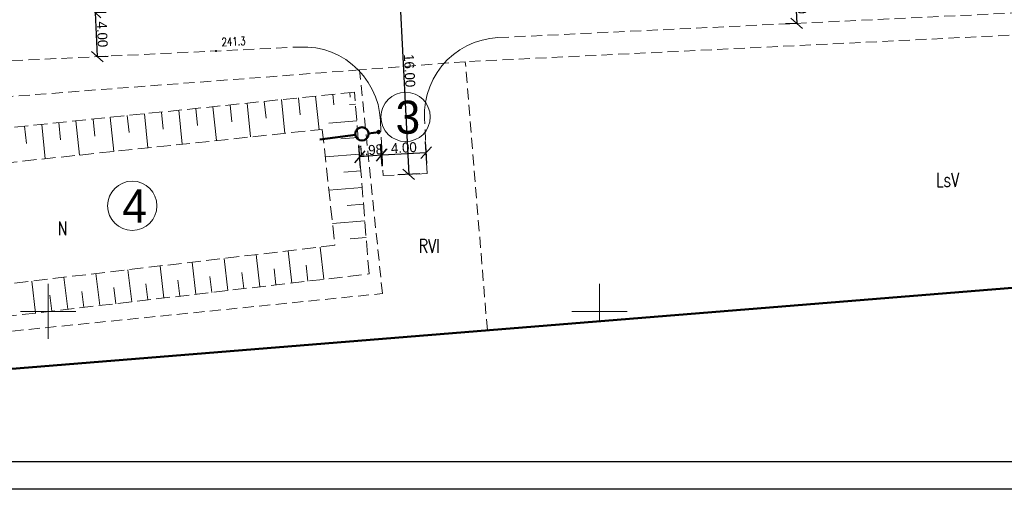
# Model space of a CAD drawing. Extents: x 7467820 to 7468185, y 5637184 to 5637332.
# Tile 2 of 7: x 7467879 to 7467968, y 5637184 to 5637226. Entities that reach past the tile are written whole.
import ezdxf
from ezdxf.enums import TextEntityAlignment as Align

# ---------------------------------------------------------------- set-up
doc = ezdxf.new("R2010")
doc.units = 0
doc.header["$MEASUREMENT"] = 0
doc.linetypes.add('0', pattern=[1.5, 1, -0.5])
doc.linetypes.add('3820', pattern=[1.75, 1.25, -0.5])
for name, color, linetype in [('BDZ_BudowlaZiemna', 7, 'Continuous'), ('nowadroga', 7, '0'), ('Ramka', 7, 'Continuous'), ('uzytki', 98, '0')]:
    doc.layers.add(name, color=color, linetype=linetype)
for name, color, linetype, lineweight in [('krzyze', 7, 'Continuous', 15), ('rzedne2', 7, 'Continuous', 15), ('woda', 5, 'Continuous', 50)]:
    doc.layers.add(name, color=color, linetype=linetype, lineweight=lineweight)
doc.styles.add('STYL_ARIAL', font='simplex', dxfattribs={"width": 0.75, "oblique": 0.1})
doc.dimstyles.get("Standard").update_dxf_attribs({"dimtxt": 0.9, "dimasz": 1, "dimexe": 1, "dimexo": 0.0625, "dimgap": 0.09, "dimtad": 1, "dimzin": 0, "dimdsep": 46, "dimtxsty": 'Standard', "dimblk": 'OBLIQUE', "dimcen": 0.09, "dimadec": 0, "dimazin": 0, "dimtfac": 1, "dimtofl": 0, "dimtmove": 0, "dimatfit": 3, "dimfxl": 1, "dimfxlon": 1, "dimtolj": 1, "dimtzin": 0, "dimarcsym": 0})

# ---------------------------------------------------------------- blocks, each defined once
blk = doc.blocks.new('801')
at = {"color": 0}
blk.add_circle((0, 0), 0.05, dxfattribs=at)
blk = doc.blocks.new('_Oblique')
at = {"color": 0, "linetype": 'ByBlock', "lineweight": -2}
blk.add_line((-0.5, -0.5), (0.5, 0.5), dxfattribs=at)
blk = doc.blocks.new('*D307')
at = {"color": 0, "linetype": 'ByBlock', "lineweight": -2, "transparency": 16777216}
for p, q in [((7467885.982, 5637227.084), (7467886.981, 5637227.131)), ((7467885.982, 5637227.084), (7467886.173, 5637223.089)), ((7467886.173, 5637223.089), (7467887.171, 5637223.137))]:
    blk.add_line(p, q, dxfattribs=at)
at = {"layer": 'Defpoints', "color": 0, "linetype": 'ByBlock', "transparency": 16777216}
for p in [(7467885.982, 5637227.084), (7467886.173, 5637223.089), (7467886.173, 5637223.089)]:
    blk.add_point(p, dxfattribs=at)
at = {"color": 0, "linetype": 'ByBlock', "lineweight": -2, "transparency": 16777216}
for p, rotation in [((7467885.982, 5637227.084), 92.7250305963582), ((7467886.173, 5637223.089), 272.7250305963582)]:
    blk.add_blockref('_Oblique', p, dxfattribs=dict(at, rotation=rotation))
at = {"color": 0, "linetype": 'ByBlock', "lineweight": 9, "transparency": 16777216, "insert": (7467886.617, 5637225.112), "char_height": 0.9, "attachment_point": 5, "rotation": 272.72503}
blk.add_mtext('\\A1;4.00', dxfattribs=at)
blk = doc.blocks.new('*D299')
at = {"color": 0, "linetype": 'ByBlock', "lineweight": -2, "transparency": 16777216}
for p, q in [((7467949.402, 5637230.102), (7467948.403, 5637230.055)), ((7467949.402, 5637230.102), (7467949.593, 5637226.108)), ((7467949.593, 5637226.108), (7467948.594, 5637226.06))]:
    blk.add_line(p, q, dxfattribs=at)
at = {"layer": 'Defpoints', "color": 0, "linetype": 'ByBlock', "transparency": 16777216}
for p in [(7467949.402, 5637230.102), (7467949.593, 5637226.108), (7467949.593, 5637226.108)]:
    blk.add_point(p, dxfattribs=at)
at = {"color": 0, "linetype": 'ByBlock', "lineweight": -2, "transparency": 16777216}
for p, rotation in [((7467949.402, 5637230.102), 92.72503058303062), ((7467949.593, 5637226.108), 272.7250305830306)]:
    blk.add_blockref('_Oblique', p, dxfattribs=dict(at, rotation=rotation))
at = {"color": 0, "linetype": 'ByBlock', "lineweight": 9, "transparency": 16777216, "insert": (7467950.037, 5637228.131), "char_height": 0.9, "attachment_point": 5, "rotation": 272.72503}
blk.add_mtext('\\A1;4.00', dxfattribs=at)
blk = doc.blocks.new('*D302')
at = {"color": 0, "linetype": 'ByBlock', "lineweight": -2, "transparency": 16777216}
for p, q in [((7467913.614, 5637228.399), (7467914.612, 5637228.449)), ((7467913.614, 5637228.399), (7467914.416, 5637212.415)), ((7467915.414, 5637212.466), (7467913.417, 5637212.365))]:
    blk.add_line(p, q, dxfattribs=at)
at = {"layer": 'Defpoints', "color": 0, "linetype": 'ByBlock', "transparency": 16777216}
for p in [(7467913.58, 5637228.397), (7467916.083, 5637212.499), (7467914.416, 5637212.415)]:
    blk.add_point(p, dxfattribs=at)
at = {"color": 0, "linetype": 'ByBlock', "lineweight": -2, "transparency": 16777216}
for p, rotation in [((7467913.614, 5637228.399), 92.87322953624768), ((7467914.416, 5637212.415), 272.8732295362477)]:
    blk.add_blockref('_Oblique', p, dxfattribs=dict(at, rotation=rotation))
at = {"color": 0, "linetype": 'ByBlock', "lineweight": 9, "transparency": 16777216, "insert": (7467914.484, 5637221.82), "char_height": 0.9, "attachment_point": 5, "rotation": 272.87323}
blk.add_mtext('\\A1;16.00', dxfattribs=at)
blk = doc.blocks.new('*D304')
at = {"color": 0, "linetype": 'ByBlock', "lineweight": -2, "transparency": 16777216}
for p, q in [((7467912.019, 5637213.162), (7467911.86, 5637215.156)), ((7467910.046, 5637213.004), (7467909.887, 5637214.998)), ((7467911.94, 5637214.159), (7467909.966, 5637214.001))]:
    blk.add_line(p, q, dxfattribs=at)
at = {"layer": 'Defpoints', "color": 0, "linetype": 'ByBlock', "transparency": 16777216}
for p in [(7467909.966, 5637214.001), (7467910.114, 5637212.151), (7467912.087, 5637212.309)]:
    blk.add_point(p, dxfattribs=at)
at = {"color": 0, "linetype": 'ByBlock', "lineweight": -2, "transparency": 16777216}
for p, rotation in [((7467909.966, 5637214.001), 184.5725402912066), ((7467911.94, 5637214.159), 4.57254029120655)]:
    blk.add_blockref('_Oblique', p, dxfattribs=dict(at, rotation=rotation))
at = {"color": 0, "linetype": 'ByBlock', "lineweight": 9, "transparency": 16777216, "insert": (7467910.91, 5637214.618), "char_height": 0.9, "attachment_point": 5, "rotation": 4.57254}
blk.add_mtext('\\A1;1.98', dxfattribs=at)

msp = doc.modelspace()

# ---------------------------------------------------------------- hatches: boundary and pattern name
at = {"layer": 'Ramka'}
h = msp.add_hatch(color=256, dxfattribs=at)
h.dxf.hatch_style = 1
h.paths.add_polyline_path([(7467911.572, 5637216.232), (7467911.678, 5637216.247), (7467911.719, 5637216.346, 0.132027), (7467911.664, 5637216.353, 0.414214)])
h.paths.add_polyline_path([(7467911.678, 5637216.247), (7467911.572, 5637216.232, 0.414214), (7467911.692, 5637216.14, 0.766742), (7467911.719, 5637216.346)])

# ---------------------------------------------------------------- linework, layer by layer
at = {"color": 1, "lineweight": 50}
msp.add_line((7467844.535, 5637192.069), (7468057.492, 5637209.262), dxfattribs=at)
for points in [[(7468184.676, 5637183.872), (7467819.676, 5637183.872), (7467819.676, 5637332.372), (7468184.676, 5637332.372)], [(7468182.176, 5637186.372), (7467822.176, 5637186.372), (7467822.176, 5637329.872), (7468182.176, 5637329.872)]]:
    msp.add_lwpolyline(points, close=True)
at = {"color": 1, "linetype": 'ByBlock', "lineweight": 15}
for centre in [(7467914.131, 5637217.622), (7467889.345, 5637209.57)]:
    msp.add_circle(centre, 2.233, dxfattribs=at)
at = {"layer": 'BDZ_BudowlaZiemna', "color": 7, "linetype": '3820', "lineweight": 18}
for p, q in [((7467909.496, 5637219.879), (7467858.436, 5637214.603)), ((7467910.815, 5637203.389), (7467909.496, 5637219.879)), ((7467862, 5637211.777), (7467906.57, 5637216.496)), ((7467906.57, 5637216.496), (7467907.722, 5637205.986)), ((7467907.722, 5637205.986), (7467863.083, 5637200.727)), ((7467860.236, 5637197.464), (7467910.815, 5637203.389))]:
    msp.add_line(p, q, dxfattribs=at)
at = {"layer": 'BDZ_BudowlaZiemna', "color": 7, "lineweight": 18}
for p, q in [((7467907.523, 5637219.675), (7467907.622, 5637218.711)), ((7467909.075, 5637219.836), (7467909.117, 5637219.424)), ((7467898.209, 5637218.713), (7467898.367, 5637217.179)), ((7467899.761, 5637218.873), (7467900.078, 5637215.809)), ((7467901.313, 5637219.034), (7467901.471, 5637217.503)), ((7467902.866, 5637219.194), (7467903.182, 5637216.137)), ((7467904.418, 5637219.355), (7467904.576, 5637217.828)), ((7467905.97, 5637219.515), (7467906.285, 5637216.466)), ((7467909.584, 5637218.788), (7467909.051, 5637218.746)), ((7467890.447, 5637217.911), (7467890.766, 5637214.823)), ((7467892, 5637218.071), (7467892.159, 5637216.529)), ((7467893.552, 5637218.232), (7467893.87, 5637215.151)), ((7467895.104, 5637218.392), (7467895.263, 5637216.854)), ((7467896.656, 5637218.553), (7467896.974, 5637215.48)), ((7467881.133, 5637216.948), (7467881.455, 5637213.837)), ((7467882.686, 5637217.109), (7467882.846, 5637215.555)), ((7467884.238, 5637217.269), (7467884.559, 5637214.165)), ((7467885.79, 5637217.43), (7467885.95, 5637215.88)), ((7467887.343, 5637217.59), (7467887.663, 5637214.494)), ((7467888.895, 5637217.751), (7467889.055, 5637216.204)), ((7467909.705, 5637217.275), (7467907.16, 5637217.071)), ((7467879.581, 5637216.788), (7467879.742, 5637215.23)), ((7467909.826, 5637215.762), (7467908.252, 5637215.636)), ((7467909.947, 5637214.248), (7467906.843, 5637214)), ((7467910.068, 5637212.735), (7467908.538, 5637212.613)), ((7467910.189, 5637211.222), (7467907.174, 5637210.981)), ((7467910.31, 5637209.709), (7467908.825, 5637209.59)), ((7467910.431, 5637208.196), (7467907.505, 5637207.962)), ((7467910.552, 5637206.682), (7467909.111, 5637206.567)), ((7467903.819, 5637202.57), (7467903.478, 5637205.486)), ((7467906.724, 5637202.91), (7467906.382, 5637205.828)), ((7467895.106, 5637201.549), (7467894.765, 5637204.46)), ((7467898.01, 5637201.889), (7467897.669, 5637204.802)), ((7467900.915, 5637202.229), (7467900.573, 5637205.144)), ((7467889.296, 5637200.868), (7467888.956, 5637203.775)), ((7467892.201, 5637201.208), (7467891.86, 5637204.117)), ((7467902.367, 5637202.4), (7467902.196, 5637203.857)), ((7467905.272, 5637202.74), (7467905.101, 5637204.198)), ((7467880.583, 5637199.847), (7467880.243, 5637202.749)), ((7467883.487, 5637200.188), (7467883.147, 5637203.091)), ((7467886.392, 5637200.528), (7467886.051, 5637203.433)), ((7467893.653, 5637201.379), (7467893.483, 5637202.834)), ((7467896.558, 5637201.719), (7467896.387, 5637203.175)), ((7467899.462, 5637202.059), (7467899.292, 5637203.516)), ((7467884.939, 5637200.358), (7467884.769, 5637201.81)), ((7467887.844, 5637200.698), (7467887.674, 5637202.151)), ((7467890.749, 5637201.038), (7467890.578, 5637202.492)), ((7467882.035, 5637200.018), (7467881.865, 5637201.469))]:
    msp.add_line(p, q, dxfattribs=at)
at = {"layer": 'krzyze', "color": 7, "lineweight": 13}
for p, q in [((7467881.717, 5637197.5), (7467881.717, 5637202.5)), ((7467931.717, 5637199.108), (7467931.717, 5637202.5)), ((7467879.217, 5637200), (7467884.217, 5637200)), ((7467929.217, 5637200), (7467934.217, 5637200))]:
    msp.add_line(p, q, dxfattribs=at)
at = {"layer": 'nowadroga', "color": 1, "linetype": '0', "lineweight": 18}
for p, q in [((7467922.505, 5637224.818), (7467972.819, 5637227.213)), ((7467919.053, 5637223.715), (7467919.689, 5637224.078)), ((7467919.689, 5637224.078), (7467920.36, 5637224.373)), ((7467920.36, 5637224.373), (7467921.058, 5637224.596)), ((7467921.058, 5637224.596), (7467921.776, 5637224.745)), ((7467921.776, 5637224.745), (7467922.505, 5637224.818)), ((7467876.934, 5637222.649), (7467904.525, 5637223.963)), ((7467904.525, 5637223.963), (7467904.525, 5637223.963)), ((7467904.525, 5637223.963), (7467905.258, 5637223.959)), ((7467905.258, 5637223.959), (7467905.986, 5637223.879)), ((7467905.986, 5637223.879), (7467906.702, 5637223.723)), ((7467906.702, 5637223.723), (7467907.398, 5637223.493)), ((7467907.398, 5637223.493), (7467908.066, 5637223.192)), ((7467908.066, 5637223.192), (7467908.698, 5637222.823)), ((7467917.911, 5637222.8), (7467918.458, 5637223.287)), ((7467918.458, 5637223.287), (7467919.053, 5637223.715)), ((7467908.698, 5637222.823), (7467909.289, 5637222.389)), ((7467909.289, 5637222.389), (7467909.831, 5637221.896)), ((7467917.419, 5637222.258), (7467917.911, 5637222.8)), ((7467909.831, 5637221.896), (7467910.319, 5637221.35)), ((7467916.616, 5637221.034), (7467916.985, 5637221.667)), ((7467916.985, 5637221.667), (7467917.419, 5637222.258)), ((7467910.319, 5637221.35), (7467910.747, 5637220.755)), ((7467910.747, 5637220.755), (7467911.11, 5637220.118)), ((7467916.314, 5637220.366), (7467916.616, 5637221.034)), ((7467911.11, 5637220.118), (7467911.405, 5637219.448)), ((7467915.929, 5637218.954), (7467916.085, 5637219.67)), ((7467916.085, 5637219.67), (7467916.314, 5637220.366)), ((7467911.405, 5637219.448), (7467911.628, 5637218.75)), ((7467911.628, 5637218.75), (7467911.777, 5637218.032)), ((7467915.849, 5637218.226), (7467915.929, 5637218.954)), ((7467911.777, 5637218.032), (7467911.85, 5637217.303)), ((7467915.845, 5637217.493), (7467915.849, 5637218.226)), ((7467911.85, 5637217.303), (7467912.088, 5637212.309)), ((7467916.083, 5637212.499), (7467915.845, 5637217.493)), ((7467915.845, 5637217.493), (7467915.845, 5637217.493)), ((7467912.088, 5637212.309), (7467916.083, 5637212.499))]:
    msp.add_line(p, q, dxfattribs=at)
at = {"layer": 'uzytki', "color": 3, "linetype": '0', "lineweight": 18}
for p, q in [((7467994.324, 5637226.268), (7467919.542, 5637222.629)), ((7467919.542, 5637222.629), (7467909.954, 5637221.888)), ((7467921.542, 5637198.287), (7467919.542, 5637222.629)), ((7467909.954, 5637221.888), (7467857.612, 5637217.905)), ((7467912.023, 5637201.617), (7467909.954, 5637221.888)), ((7467857.58, 5637196.105), (7467912.023, 5637201.617))]:
    msp.add_line(p, q, dxfattribs=at)
at = {"layer": 'woda', "color": 5}
for p, q in [((7467911.678, 5637216.247), (7467910.769, 5637216.124)), ((7467909.578, 5637215.992), (7467906.347, 5637215.582))]:
    msp.add_line(p, q, dxfattribs=at)
for centre, radius in [((7467910.171, 5637216.086), 0.6), ((7467911.678, 5637216.247), 0.107)]:
    msp.add_circle(centre, radius, dxfattribs=at)

# ---------------------------------------------------------------- block references
at = {"layer": 'rzedne2', "color": 7}
msp.add_blockref('801', (7467896.932, 5637223.601), dxfattribs=at)

# ---------------------------------------------------------------- texts
at = {"color": 1, "linetype": 'ByBlock', "lineweight": 15, "char_height": 3, "attachment_point": 1}
for s, insert in [('3', (7467913.219, 5637219.101)), ('4', (7467888.433, 5637211.049))]:
    msp.add_mtext(s, dxfattribs=dict(at, insert=insert))
at = {"layer": 'rzedne2', "color": 7, "style": 'STYL_ARIAL', "width": 0.75}
msp.add_text('241.3', height=0.75, rotation=2.7251, dxfattribs=at).set_placement((7467897.432, 5637224.791), align=Align.TOP_LEFT)
at = {"layer": 'uzytki', "color": 3, "style": 'STYL_ARIAL', "width": 0.75}
for s, p in [('LsV', (7467963.27, 5637211.919)), ('N', (7467883.015, 5637207.527)), ('RVI', (7467916.267, 5637205.927))]:
    msp.add_text(s, height=1.25, dxfattribs=at).set_placement(p, align=Align.MIDDLE_CENTER)

# ---------------------------------------------------------------- dimensions: what is measured, and where the dimension line sits
at = {"linetype": 'ByBlock', "lineweight": 9}
dim = msp.add_aligned_dim(p1=(7467949.402, 5637230.102), p2=(7467949.593, 5637226.108), distance=0, dimstyle='Standard', dxfattribs=at)
dim.commit()
dim.dimension.update_dxf_attribs({"geometry": '*D299', "text_midpoint": (7467950.037, 5637228.131)})
for base, p1, p2, angle, picture, middle, dimtype in [((7467914.416, 5637212.415), (7467913.58, 5637228.397), (7467916.083, 5637212.499), 92.87323, '*D302', (7467913.945, 5637221.793), 160), ((7467909.966, 5637214.001), (7467912.087, 5637212.309), (7467910.114, 5637212.151), 184.57254, '*D304', (7467910.953, 5637214.08), 161)]:
    dim = msp.add_linear_dim(base=base, p1=p1, p2=p2, angle=angle, dimstyle='Standard', dxfattribs=at)
    dim.commit()
    dim.dimension.update_dxf_attribs({"geometry": picture, "text_midpoint": middle, "dimtype": dimtype})
dim = msp.add_aligned_dim(p1=(7467885.982, 5637227.084), p2=(7467886.173, 5637223.089), distance=0, dimstyle='Standard', override={"dimrnd": 0.01, "dimtmove": 2}, dxfattribs=at)
dim.commit()
dim.dimension.update_dxf_attribs({"geometry": '*D307', "text_midpoint": (7467886.617, 5637225.112)})
msp.add_aligned_dim(p1=(7467912.087, 5637212.309), p2=(7467916.083, 5637212.499), distance=1.895, dimstyle='Standard', dxfattribs=at).render()

doc.saveas('drawing.dxf')
